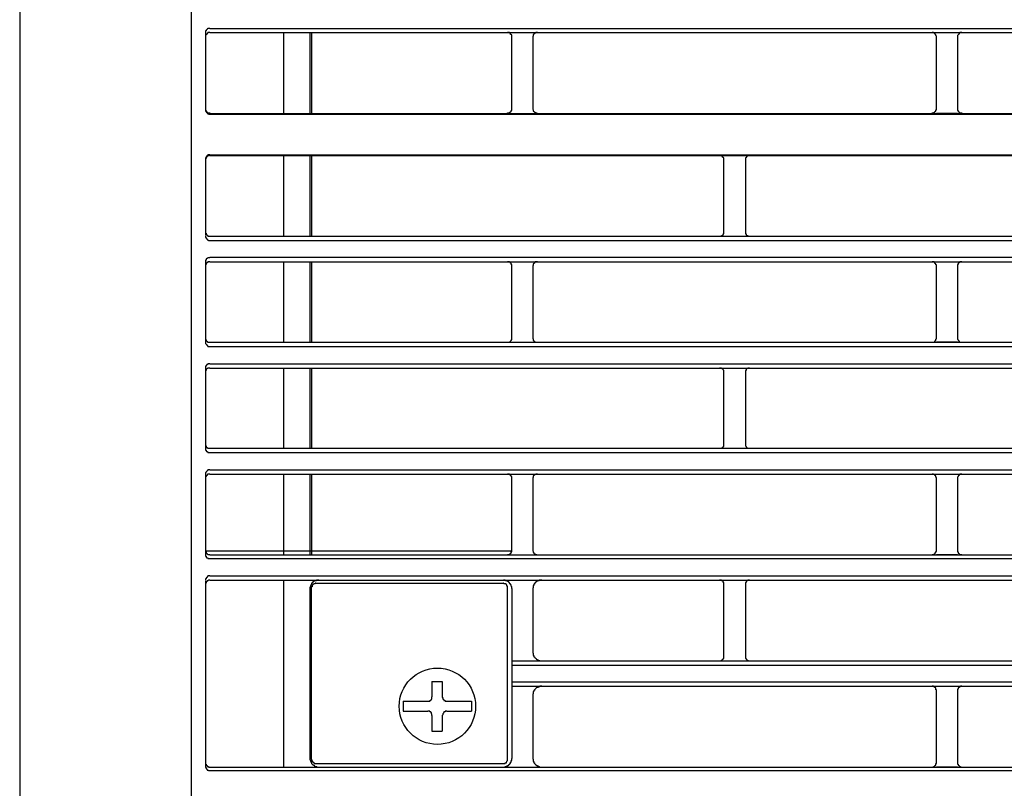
# Model space of a CAD drawing. Header units: millimetres. Extents: x 39871 to 53385, y 51832 to 57813.
# Tile 11 of 88: x 48431 to 48477, y 52397 to 52433. Entities that reach past the tile are written whole.
import ezdxf
from ezdxf import colors
from ezdxf.entities.mleader import LeaderData, LeaderLine
from ezdxf.math import Vec2, Vec3

# ---------------------------------------------------------------- set-up
doc = ezdxf.new("R2010")
doc.units = ezdxf.units.MM
doc.layers.add('AQUAREA', color=7, linetype='Continuous')
doc.layers.add('IS_KAN_OPIS', color=7, linetype='Continuous', lineweight=30)
doc.styles.add('ARIAL', font='ARIALN.TTF')

# ---------------------------------------------------------------- blocks, each defined once
blk = doc.blocks.new('SPLIT')
at = {"layer": 'AQUAREA'}
for points in [[(24287.87, -305.76), (24287.87, -306.54), (24286.4, -308.42), (24286.4, -1597.64)], [(24306.42, -989.12), (24306.42, -1542.75)], [(24308.59, -1444.54), (24308.59, -1444.54), (24308.52, -1444.54), (24308.45, -1444.54), (24308.38, -1444.54), (24308.38, -1444.61), (24308.3, -1444.61), (24308.3, -1444.68), (24308.24, -1444.68), (24308.17, -1444.75), (24308.17, -1444.82), (24308.1, -1444.82), (24308.1, -1444.89), (24308.1, -1444.96), (24308.1, -1445.03)], [(24308.59, -1444.54), (24877.69, -1444.54)], [(24308.1, -1445.03), (24308.1, -1454.06)], [(24308.59, -1445.03), (24308.59, -1445.03), (24308.52, -1445.03), (24308.45, -1445.03), (24308.38, -1445.03), (24308.38, -1445.1), (24308.3, -1445.1), (24308.3, -1445.17), (24308.24, -1445.17), (24308.24, -1445.24), (24308.17, -1445.24), (24308.17, -1445.31), (24308.1, -1445.38), (24308.1, -1445.45), (24308.1, -1445.52)], [(24308.59, -1445.03), (24877.69, -1445.03)], [(24317.2, -1445.03), (24317.2, -1454.48)], [(24320.28, -1445.03), (24320.28, -1454.48)], [(24320.49, -1445.03), (24320.49, -1454.48)], [(24343.87, -1445.52), (24343.87, -1445.52), (24343.87, -1445.45), (24343.87, -1445.38), (24343.87, -1445.31), (24343.8, -1445.31), (24343.8, -1445.24), (24343.73, -1445.24), (24343.73, -1445.17), (24343.65, -1445.1), (24343.59, -1445.1), (24343.59, -1445.03), (24343.52, -1445.03), (24343.45, -1445.03), (24343.38, -1445.03)], [(24343.87, -1453.92), (24343.87, -1445.52)], [(24346.88, -1445.03), (24346.8, -1445.03), (24346.74, -1445.03), (24346.67, -1445.03), (24346.6, -1445.1), (24346.53, -1445.1), (24346.53, -1445.17), (24346.45, -1445.17), (24346.45, -1445.24), (24346.39, -1445.24), (24346.39, -1445.31), (24346.39, -1445.38), (24346.39, -1445.45), (24346.32, -1445.45), (24346.32, -1445.52)], [(24346.32, -1445.52), (24346.32, -1453.92)], [(24393.5, -1445.52), (24393.5, -1445.52), (24393.5, -1445.45), (24393.43, -1445.38), (24393.43, -1445.31), (24393.43, -1445.24), (24393.35, -1445.24), (24393.35, -1445.17), (24393.29, -1445.17), (24393.29, -1445.1), (24393.22, -1445.1), (24393.15, -1445.03), (24393.08, -1445.03), (24393, -1445.03)], [(24393.5, -1445.03), (24395.95, -1445.03)], [(24393.5, -1453.92), (24393.5, -1445.52)], [(24396.44, -1445.03), (24396.44, -1445.03), (24396.37, -1445.03), (24396.3, -1445.03), (24396.23, -1445.03), (24396.23, -1445.1), (24396.15, -1445.1), (24396.15, -1445.17), (24396.09, -1445.17), (24396.09, -1445.24), (24396.02, -1445.24), (24396.02, -1445.31), (24395.95, -1445.38), (24395.95, -1445.45), (24395.95, -1445.52)], [(24395.95, -1445.52), (24395.95, -1453.92)], [(24308.1, -1453.92), (24308.1, -1453.99), (24308.1, -1454.06), (24308.1, -1454.13), (24308.17, -1454.13), (24308.17, -1454.2), (24308.17, -1454.27), (24308.24, -1454.27), (24308.24, -1454.34), (24308.3, -1454.34), (24308.38, -1454.41), (24308.45, -1454.41), (24308.52, -1454.41), (24308.59, -1454.41), (24308.59, -1454.48)], [(24343.38, -1454.48), (24343.38, -1454.48), (24343.38, -1454.41), (24343.45, -1454.41), (24343.52, -1454.41), (24343.59, -1454.41), (24343.65, -1454.41), (24343.65, -1454.34), (24343.73, -1454.34), (24343.73, -1454.27), (24343.8, -1454.27), (24343.8, -1454.2), (24343.8, -1454.13), (24343.87, -1454.13), (24343.87, -1454.06), (24343.87, -1453.99), (24343.87, -1453.92)], [(24346.32, -1453.92), (24346.32, -1453.99), (24346.39, -1454.06), (24346.39, -1454.13), (24346.39, -1454.2), (24346.45, -1454.2), (24346.45, -1454.27), (24346.53, -1454.34), (24346.6, -1454.34), (24346.6, -1454.41), (24346.67, -1454.41), (24346.74, -1454.41), (24346.8, -1454.41), (24346.8, -1454.48), (24346.88, -1454.48)], [(24393, -1454.48), (24393, -1454.48), (24393, -1454.41), (24393.08, -1454.41), (24393.15, -1454.41), (24393.22, -1454.41), (24393.22, -1454.34), (24393.29, -1454.34), (24393.35, -1454.27), (24393.35, -1454.2), (24393.43, -1454.2), (24393.43, -1454.13), (24393.43, -1454.06), (24393.5, -1454.06), (24393.5, -1453.99), (24393.5, -1453.92)], [(24395.95, -1453.92), (24395.95, -1453.99), (24395.95, -1454.06), (24395.95, -1454.13), (24396.02, -1454.13), (24396.02, -1454.2), (24396.02, -1454.27), (24396.09, -1454.27), (24396.09, -1454.34), (24396.15, -1454.34), (24396.23, -1454.41), (24396.3, -1454.41), (24396.37, -1454.41), (24396.44, -1454.41), (24396.44, -1454.48)], [(24308.1, -1454.06), (24308.1, -1454.06), (24308.1, -1454.13), (24308.1, -1454.2), (24308.17, -1454.2), (24308.17, -1454.27), (24308.17, -1454.34), (24308.24, -1454.34), (24308.24, -1454.41), (24308.3, -1454.41), (24308.3, -1454.48), (24308.38, -1454.48), (24308.45, -1454.48), (24308.45, -1454.55), (24308.52, -1454.55), (24308.59, -1454.55)], [(24308.59, -1454.48), (24877.69, -1454.48)], [(24308.59, -1454.55), (24877.69, -1454.55)], [(24395.95, -1454.48), (24393.5, -1454.48)], [(24308.59, -1459.31), (24308.59, -1459.31), (24308.52, -1459.31), (24308.45, -1459.31), (24308.38, -1459.31), (24308.38, -1459.38), (24308.3, -1459.38), (24308.3, -1459.45), (24308.24, -1459.45), (24308.24, -1459.52), (24308.17, -1459.52), (24308.17, -1459.59), (24308.17, -1459.66), (24308.1, -1459.66), (24308.1, -1459.73), (24308.1, -1459.8)], [(24308.59, -1459.38), (24308.59, -1459.38), (24308.52, -1459.38), (24308.52, -1459.45), (24308.45, -1459.45), (24308.38, -1459.45), (24308.3, -1459.45), (24308.3, -1459.52), (24308.24, -1459.52), (24308.24, -1459.59), (24308.17, -1459.59), (24308.17, -1459.66), (24308.17, -1459.73), (24308.1, -1459.73), (24308.1, -1459.8), (24308.1, -1459.87)], [(24308.59, -1459.31), (24877.69, -1459.31)], [(24308.59, -1459.38), (24877.69, -1459.38)], [(24317.2, -1459.38), (24317.2, -1468.83)], [(24320.28, -1459.38), (24320.28, -1468.83)], [(24320.49, -1459.38), (24320.49, -1468.83)], [(24368.65, -1459.87), (24368.65, -1459.87), (24368.65, -1459.8), (24368.65, -1459.73), (24368.65, -1459.66), (24368.58, -1459.66), (24368.58, -1459.59), (24368.5, -1459.59), (24368.5, -1459.52), (24368.44, -1459.52), (24368.44, -1459.45), (24368.37, -1459.45), (24368.3, -1459.45), (24368.23, -1459.38), (24368.15, -1459.38)], [(24371.65, -1459.38), (24371.65, -1459.38), (24371.59, -1459.38), (24371.52, -1459.45), (24371.45, -1459.45), (24371.38, -1459.45), (24371.38, -1459.52), (24371.3, -1459.52), (24371.3, -1459.59), (24371.24, -1459.59), (24371.24, -1459.66), (24371.17, -1459.66), (24371.17, -1459.73), (24371.17, -1459.8), (24371.17, -1459.87)], [(24308.1, -1459.8), (24308.1, -1468.76)], [(24368.65, -1468.34), (24368.65, -1459.87)], [(24371.17, -1459.87), (24371.17, -1468.34)], [(24308.1, -1468.34), (24308.1, -1468.34), (24308.1, -1468.41), (24308.1, -1468.48), (24308.17, -1468.48), (24308.17, -1468.55), (24308.17, -1468.62), (24308.24, -1468.62), (24308.24, -1468.69), (24308.3, -1468.69), (24308.3, -1468.76), (24308.38, -1468.76), (24308.38, -1468.83), (24308.45, -1468.83), (24308.52, -1468.83), (24308.59, -1468.83)], [(24308.1, -1468.83), (24308.1, -1468.83), (24308.1, -1468.9), (24308.1, -1468.97), (24308.17, -1468.97), (24308.17, -1469.04), (24308.17, -1469.11), (24308.24, -1469.11), (24308.24, -1469.18), (24308.3, -1469.18), (24308.3, -1469.25), (24308.38, -1469.25), (24308.45, -1469.32), (24308.52, -1469.32), (24308.59, -1469.32)], [(24308.59, -1468.83), (24877.69, -1468.83)], [(24368.15, -1468.83), (24368.15, -1468.83), (24368.23, -1468.83), (24368.3, -1468.83), (24368.37, -1468.83), (24368.37, -1468.76), (24368.44, -1468.76), (24368.5, -1468.76), (24368.5, -1468.69), (24368.58, -1468.69), (24368.58, -1468.62), (24368.58, -1468.55), (24368.65, -1468.55), (24368.65, -1468.48), (24368.65, -1468.41), (24368.65, -1468.34)], [(24371.17, -1468.34), (24371.17, -1468.34), (24371.17, -1468.41), (24371.17, -1468.48), (24371.17, -1468.55), (24371.24, -1468.55), (24371.24, -1468.62), (24371.24, -1468.69), (24371.3, -1468.69), (24371.38, -1468.76), (24371.45, -1468.76), (24371.45, -1468.83), (24371.52, -1468.83), (24371.59, -1468.83), (24371.65, -1468.83)], [(24308.59, -1469.32), (24877.69, -1469.32)], [(24308.59, -1471.28), (24308.59, -1471.28), (24308.59, -1471.35), (24308.52, -1471.35), (24308.45, -1471.35), (24308.38, -1471.35), (24308.3, -1471.42), (24308.24, -1471.42), (24308.24, -1471.49), (24308.17, -1471.49), (24308.17, -1471.56), (24308.17, -1471.63), (24308.1, -1471.63), (24308.1, -1471.7), (24308.1, -1471.77), (24308.1, -1471.84)], [(24308.59, -1471.28), (24877.69, -1471.28)], [(24308.1, -1471.84), (24308.1, -1481.22)], [(24308.59, -1471.84), (24308.59, -1471.84), (24308.52, -1471.84), (24308.45, -1471.84), (24308.38, -1471.84), (24308.38, -1471.91), (24308.3, -1471.91), (24308.24, -1471.91), (24308.24, -1471.98), (24308.17, -1471.98), (24308.17, -1472.05), (24308.17, -1472.12), (24308.1, -1472.12), (24308.1, -1472.19), (24308.1, -1472.26), (24308.1, -1472.33)], [(24308.1, -1471.91), (24308.1, -1481.15)], [(24308.59, -1471.84), (24877.69, -1471.84)], [(24317.2, -1471.84), (24317.2, -1481.22)], [(24320.28, -1471.84), (24320.28, -1481.22)], [(24320.49, -1471.84), (24320.49, -1481.22)], [(24343.87, -1472.33), (24343.87, -1472.26), (24343.87, -1472.19), (24343.87, -1472.12), (24343.8, -1472.12), (24343.8, -1472.05), (24343.8, -1471.98), (24343.73, -1471.98), (24343.73, -1471.91), (24343.65, -1471.91), (24343.59, -1471.84), (24343.52, -1471.84), (24343.45, -1471.84), (24343.38, -1471.84)], [(24343.87, -1480.73), (24343.87, -1472.33)], [(24346.88, -1471.84), (24346.8, -1471.84), (24346.74, -1471.84), (24346.67, -1471.84), (24346.6, -1471.84), (24346.6, -1471.91), (24346.53, -1471.91), (24346.53, -1471.98), (24346.45, -1471.98), (24346.45, -1472.05), (24346.39, -1472.05), (24346.39, -1472.12), (24346.39, -1472.19), (24346.39, -1472.26), (24346.32, -1472.26), (24346.32, -1472.33)], [(24346.32, -1472.33), (24346.32, -1480.73)], [(24393.5, -1472.33), (24393.5, -1472.26), (24393.5, -1472.19), (24393.43, -1472.19), (24393.43, -1472.12), (24393.43, -1472.05), (24393.35, -1472.05), (24393.35, -1471.98), (24393.29, -1471.98), (24393.29, -1471.91), (24393.22, -1471.91), (24393.22, -1471.84), (24393.15, -1471.84), (24393.08, -1471.84), (24393, -1471.84)], [(24393.5, -1471.84), (24395.95, -1471.84)], [(24393.5, -1480.73), (24393.5, -1472.33)], [(24396.44, -1471.84), (24396.44, -1471.84), (24396.37, -1471.84), (24396.3, -1471.84), (24396.23, -1471.84), (24396.23, -1471.91), (24396.15, -1471.91), (24396.09, -1471.91), (24396.09, -1471.98), (24396.02, -1471.98), (24396.02, -1472.05), (24396.02, -1472.12), (24395.95, -1472.12), (24395.95, -1472.19), (24395.95, -1472.26), (24395.95, -1472.33)], [(24395.95, -1472.33), (24395.95, -1480.73)], [(24308.1, -1480.73), (24308.1, -1480.73), (24308.1, -1480.8), (24308.1, -1480.87), (24308.17, -1480.94), (24308.17, -1481.01), (24308.24, -1481.08), (24308.3, -1481.08), (24308.3, -1481.15), (24308.38, -1481.15), (24308.38, -1481.22), (24308.45, -1481.22), (24308.52, -1481.22), (24308.59, -1481.22)], [(24308.1, -1481.22), (24308.1, -1481.22), (24308.1, -1481.29), (24308.1, -1481.36), (24308.17, -1481.43), (24308.17, -1481.5), (24308.24, -1481.5), (24308.24, -1481.57), (24308.3, -1481.57), (24308.3, -1481.64), (24308.38, -1481.64), (24308.38, -1481.71), (24308.45, -1481.71), (24308.52, -1481.71), (24308.59, -1481.71)], [(24308.59, -1481.22), (24877.69, -1481.22)], [(24343.38, -1481.22), (24343.38, -1481.22), (24343.45, -1481.22), (24343.52, -1481.22), (24343.59, -1481.22), (24343.59, -1481.15), (24343.65, -1481.15), (24343.73, -1481.08), (24343.8, -1481.01), (24343.8, -1480.94), (24343.87, -1480.94), (24343.87, -1480.87), (24343.87, -1480.8), (24343.87, -1480.73)], [(24346.32, -1480.73), (24346.32, -1480.73), (24346.32, -1480.8), (24346.39, -1480.8), (24346.39, -1480.87), (24346.39, -1480.94), (24346.39, -1481.01), (24346.45, -1481.01), (24346.45, -1481.08), (24346.53, -1481.08), (24346.53, -1481.15), (24346.6, -1481.15), (24346.6, -1481.22), (24346.67, -1481.22), (24346.74, -1481.22), (24346.8, -1481.22), (24346.88, -1481.22)], [(24393, -1481.22), (24393, -1481.22), (24393.08, -1481.22), (24393.15, -1481.22), (24393.22, -1481.22), (24393.22, -1481.15), (24393.29, -1481.15), (24393.29, -1481.08), (24393.35, -1481.08), (24393.35, -1481.01), (24393.43, -1481.01), (24393.43, -1480.94), (24393.43, -1480.87), (24393.5, -1480.8), (24393.5, -1480.73)], [(24395.95, -1481.22), (24393.5, -1481.22)], [(24395.95, -1480.73), (24395.95, -1480.73), (24395.95, -1480.8), (24395.95, -1480.87), (24396.02, -1480.94), (24396.02, -1481.01), (24396.09, -1481.01), (24396.09, -1481.08), (24396.15, -1481.08), (24396.15, -1481.15), (24396.23, -1481.15), (24396.23, -1481.22), (24396.3, -1481.22), (24396.37, -1481.22), (24396.44, -1481.22)], [(24308.59, -1481.71), (24877.69, -1481.71)], [(24308.59, -1483.74), (24308.59, -1483.74), (24308.52, -1483.74), (24308.45, -1483.74), (24308.38, -1483.74), (24308.38, -1483.81), (24308.3, -1483.81), (24308.24, -1483.81), (24308.24, -1483.88), (24308.17, -1483.88), (24308.17, -1483.95), (24308.17, -1484.02), (24308.1, -1484.02), (24308.1, -1484.09), (24308.1, -1484.16), (24308.1, -1484.23)], [(24308.59, -1483.74), (24877.69, -1483.74)], [(24308.1, -1484.23), (24308.1, -1493.61)], [(24308.59, -1484.23), (24308.59, -1484.23), (24308.52, -1484.23), (24308.45, -1484.23), (24308.38, -1484.23), (24308.38, -1484.3), (24308.3, -1484.3), (24308.24, -1484.37), (24308.17, -1484.37), (24308.17, -1484.44), (24308.17, -1484.51), (24308.1, -1484.51), (24308.1, -1484.58), (24308.1, -1484.65), (24308.1, -1484.72)], [(24308.1, -1484.3), (24308.1, -1493.54)], [(24308.59, -1484.23), (24877.69, -1484.23)], [(24317.2, -1484.23), (24317.2, -1493.61)], [(24320.28, -1484.23), (24320.28, -1493.61)], [(24320.49, -1484.23), (24320.49, -1493.61)], [(24368.65, -1484.72), (24368.65, -1484.72), (24368.65, -1484.65), (24368.65, -1484.58), (24368.65, -1484.51), (24368.58, -1484.44), (24368.58, -1484.37), (24368.5, -1484.37), (24368.5, -1484.3), (24368.44, -1484.3), (24368.37, -1484.3), (24368.37, -1484.23), (24368.3, -1484.23), (24368.23, -1484.23), (24368.15, -1484.23)], [(24368.65, -1493.12), (24368.65, -1484.72)], [(24371.65, -1484.23), (24371.65, -1484.23), (24371.59, -1484.23), (24371.52, -1484.23), (24371.45, -1484.23), (24371.45, -1484.3), (24371.38, -1484.3), (24371.3, -1484.3), (24371.3, -1484.37), (24371.24, -1484.37), (24371.24, -1484.44), (24371.24, -1484.51), (24371.17, -1484.51), (24371.17, -1484.58), (24371.17, -1484.65), (24371.17, -1484.72)], [(24371.17, -1484.72), (24371.17, -1493.12)], [(24308.1, -1493.12), (24308.1, -1493.12), (24308.1, -1493.19), (24308.1, -1493.26), (24308.1, -1493.33), (24308.17, -1493.33), (24308.17, -1493.4), (24308.17, -1493.47), (24308.24, -1493.47), (24308.24, -1493.54), (24308.3, -1493.54), (24308.38, -1493.54), (24308.38, -1493.61), (24308.45, -1493.61), (24308.52, -1493.61), (24308.59, -1493.61)], [(24368.15, -1493.61), (24368.15, -1493.61), (24368.23, -1493.61), (24368.3, -1493.61), (24368.37, -1493.61), (24368.44, -1493.54), (24368.5, -1493.54), (24368.5, -1493.47), (24368.58, -1493.47), (24368.58, -1493.4), (24368.65, -1493.4), (24368.65, -1493.33), (24368.65, -1493.26), (24368.65, -1493.19), (24368.65, -1493.12)], [(24371.17, -1493.12), (24371.17, -1493.12), (24371.17, -1493.19), (24371.17, -1493.26), (24371.17, -1493.33), (24371.24, -1493.4), (24371.24, -1493.47), (24371.3, -1493.47), (24371.3, -1493.54), (24371.38, -1493.54), (24371.45, -1493.61), (24371.52, -1493.61), (24371.59, -1493.61), (24371.65, -1493.61)], [(24308.1, -1493.61), (24308.1, -1493.61), (24308.1, -1493.68), (24308.1, -1493.75), (24308.1, -1493.82), (24308.17, -1493.82), (24308.17, -1493.89), (24308.17, -1493.96), (24308.24, -1493.96), (24308.24, -1494.03), (24308.3, -1494.03), (24308.38, -1494.03), (24308.38, -1494.1), (24308.45, -1494.1), (24308.52, -1494.1), (24308.59, -1494.1)], [(24308.59, -1493.61), (24877.69, -1493.61)], [(24308.59, -1494.1), (24877.69, -1494.1)], [(24308.59, -1496.13), (24308.59, -1496.13), (24308.52, -1496.13), (24308.45, -1496.13), (24308.38, -1496.13), (24308.38, -1496.2), (24308.3, -1496.2), (24308.3, -1496.27), (24308.24, -1496.27), (24308.17, -1496.34), (24308.17, -1496.41), (24308.1, -1496.48), (24308.1, -1496.55), (24308.1, -1496.62)], [(24308.59, -1496.13), (24877.69, -1496.13)], [(24308.1, -1496.62), (24308.1, -1506.07)], [(24308.59, -1496.62), (24308.59, -1496.62), (24308.52, -1496.62), (24308.45, -1496.62), (24308.38, -1496.62), (24308.38, -1496.69), (24308.3, -1496.69), (24308.3, -1496.76), (24308.24, -1496.76), (24308.24, -1496.83), (24308.17, -1496.83), (24308.17, -1496.9), (24308.1, -1496.97), (24308.1, -1497.04), (24308.1, -1497.11)], [(24308.1, -1496.69), (24308.1, -1505.93)], [(24308.59, -1496.62), (24877.69, -1496.62)], [(24317.2, -1496.62), (24317.2, -1506.07)], [(24320.28, -1496.62), (24320.28, -1506.07)], [(24320.49, -1496.62), (24320.49, -1506.07)], [(24343.87, -1497.11), (24343.87, -1497.11), (24343.87, -1497.04), (24343.87, -1496.97), (24343.87, -1496.9), (24343.8, -1496.9), (24343.8, -1496.83), (24343.73, -1496.83), (24343.73, -1496.76), (24343.65, -1496.69), (24343.59, -1496.69), (24343.59, -1496.62), (24343.52, -1496.62), (24343.45, -1496.62), (24343.38, -1496.62)], [(24343.87, -1505.51), (24343.87, -1497.11)], [(24346.88, -1496.62), (24346.8, -1496.62), (24346.74, -1496.62), (24346.67, -1496.62), (24346.6, -1496.69), (24346.53, -1496.69), (24346.53, -1496.76), (24346.45, -1496.76), (24346.45, -1496.83), (24346.39, -1496.83), (24346.39, -1496.9), (24346.39, -1496.97), (24346.39, -1497.04), (24346.32, -1497.04), (24346.32, -1497.11)], [(24346.32, -1497.11), (24346.32, -1505.51)], [(24393.5, -1497.11), (24393.5, -1497.11), (24393.5, -1497.04), (24393.43, -1496.97), (24393.43, -1496.9), (24393.43, -1496.83), (24393.35, -1496.83), (24393.35, -1496.76), (24393.29, -1496.76), (24393.29, -1496.69), (24393.22, -1496.69), (24393.15, -1496.62), (24393.08, -1496.62), (24393, -1496.62)], [(24393.5, -1496.62), (24395.95, -1496.62)], [(24393.5, -1505.51), (24393.5, -1497.11)], [(24396.44, -1496.62), (24396.44, -1496.62), (24396.37, -1496.62), (24396.3, -1496.62), (24396.23, -1496.62), (24396.23, -1496.69), (24396.15, -1496.69), (24396.15, -1496.76), (24396.09, -1496.76), (24396.09, -1496.83), (24396.02, -1496.83), (24396.02, -1496.9), (24395.95, -1496.97), (24395.95, -1497.04), (24395.95, -1497.11)], [(24395.95, -1497.11), (24395.95, -1505.51)], [(24308.1, -1505.51), (24308.1, -1505.58), (24308.1, -1505.65), (24308.1, -1505.72), (24308.17, -1505.72), (24308.17, -1505.79), (24308.17, -1505.86), (24308.24, -1505.86), (24308.24, -1505.93), (24308.3, -1505.93), (24308.38, -1506), (24308.45, -1506), (24308.52, -1506), (24308.59, -1506), (24308.59, -1506.07)], [(24308.1, -1505.58), (24343.87, -1505.58)], [(24343.38, -1506.07), (24343.38, -1506.07), (24343.38, -1506), (24343.45, -1506), (24343.52, -1506), (24343.59, -1506), (24343.65, -1506), (24343.65, -1505.93), (24343.73, -1505.93), (24343.73, -1505.86), (24343.8, -1505.86), (24343.8, -1505.79), (24343.8, -1505.72), (24343.87, -1505.72), (24343.87, -1505.65), (24343.87, -1505.58), (24343.87, -1505.51)], [(24346.32, -1505.51), (24346.32, -1505.58), (24346.39, -1505.65), (24346.39, -1505.72), (24346.39, -1505.79), (24346.45, -1505.79), (24346.45, -1505.86), (24346.53, -1505.93), (24346.6, -1505.93), (24346.6, -1506), (24346.67, -1506), (24346.74, -1506), (24346.8, -1506), (24346.8, -1506.07), (24346.88, -1506.07)], [(24393, -1506.07), (24393, -1506.07), (24393, -1506), (24393.08, -1506), (24393.15, -1506), (24393.22, -1506), (24393.22, -1505.93), (24393.29, -1505.93), (24393.35, -1505.86), (24393.35, -1505.79), (24393.43, -1505.79), (24393.43, -1505.72), (24393.43, -1505.65), (24393.5, -1505.65), (24393.5, -1505.58), (24393.5, -1505.51)], [(24395.95, -1505.51), (24395.95, -1505.58), (24395.95, -1505.65), (24395.95, -1505.72), (24396.02, -1505.72), (24396.02, -1505.79), (24396.02, -1505.86), (24396.09, -1505.86), (24396.09, -1505.93), (24396.15, -1505.93), (24396.23, -1506), (24396.3, -1506), (24396.37, -1506), (24396.44, -1506), (24396.44, -1506.07)], [(24308.1, -1506), (24308.1, -1506.07), (24308.1, -1506.14), (24308.1, -1506.21), (24308.17, -1506.21), (24308.17, -1506.28), (24308.17, -1506.35), (24308.24, -1506.35), (24308.24, -1506.42), (24308.3, -1506.42), (24308.38, -1506.42), (24308.38, -1506.49), (24308.45, -1506.49), (24308.52, -1506.49), (24308.59, -1506.49)], [(24308.59, -1506.07), (24877.69, -1506.07)], [(24308.59, -1506.49), (24877.69, -1506.49)], [(24395.95, -1506.07), (24393.5, -1506.07)], [(24308.59, -1508.52), (24308.59, -1508.52), (24308.52, -1508.52), (24308.45, -1508.52), (24308.38, -1508.52), (24308.38, -1508.59), (24308.3, -1508.59), (24308.3, -1508.66), (24308.24, -1508.66), (24308.24, -1508.73), (24308.17, -1508.73), (24308.17, -1508.8), (24308.17, -1508.87), (24308.1, -1508.87), (24308.1, -1508.94), (24308.1, -1509.01)], [(24308.59, -1509.01), (24308.59, -1509.01), (24308.52, -1509.01), (24308.45, -1509.01), (24308.38, -1509.08), (24308.3, -1509.08), (24308.3, -1509.15), (24308.24, -1509.15), (24308.24, -1509.22), (24308.17, -1509.22), (24308.17, -1509.29), (24308.17, -1509.36), (24308.1, -1509.36), (24308.1, -1509.43), (24308.1, -1509.5)], [(24308.1, -1509.08), (24308.1, -1530.78)], [(24308.59, -1508.52), (24877.69, -1508.52)], [(24308.59, -1509.01), (24877.69, -1509.01)], [(24317.2, -1509.01), (24317.2, -1530.85)], [(24321.33, -1509.01), (24321.25, -1509.01), (24321.19, -1509.01), (24321.12, -1509.01), (24321.05, -1509.01), (24321.05, -1509.08), (24320.98, -1509.08), (24320.9, -1509.08), (24320.84, -1509.08), (24320.84, -1509.15), (24320.77, -1509.15), (24320.7, -1509.22), (24320.63, -1509.22), (24320.63, -1509.29), (24320.55, -1509.29), (24320.55, -1509.36), (24320.49, -1509.36), (24320.49, -1509.43), (24320.49, -1509.5), (24320.42, -1509.5), (24320.42, -1509.57), (24320.42, -1509.64), (24320.35, -1509.64), (24320.35, -1509.71), (24320.35, -1509.78), (24320.35, -1509.85), (24320.28, -1509.85), (24320.28, -1509.92), (24320.28, -1509.99)], [(24343.87, -1509.99), (24343.87, -1509.99), (24343.87, -1509.92), (24343.87, -1509.85), (24343.87, -1509.78), (24343.8, -1509.71), (24343.8, -1509.64), (24343.8, -1509.57), (24343.73, -1509.57), (24343.73, -1509.5), (24343.73, -1509.43), (24343.65, -1509.43), (24343.65, -1509.36), (24343.59, -1509.36), (24343.59, -1509.29), (24343.52, -1509.29), (24343.52, -1509.22), (24343.45, -1509.22), (24343.45, -1509.15), (24343.38, -1509.15), (24343.3, -1509.15), (24343.3, -1509.08), (24343.24, -1509.08), (24343.17, -1509.08), (24343.1, -1509.01), (24343.03, -1509.01), (24342.95, -1509.01), (24342.89, -1509.01)], [(24347.37, -1509.01), (24347.3, -1509.01), (24347.23, -1509.01), (24347.15, -1509.01), (24347.09, -1509.01), (24347.09, -1509.08), (24347.02, -1509.08), (24346.95, -1509.08), (24346.88, -1509.15), (24346.8, -1509.15), (24346.74, -1509.22), (24346.67, -1509.22), (24346.67, -1509.29), (24346.6, -1509.29), (24346.6, -1509.36), (24346.53, -1509.36), (24346.53, -1509.43), (24346.53, -1509.5), (24346.45, -1509.5), (24346.45, -1509.57), (24346.45, -1509.64), (24346.39, -1509.64), (24346.39, -1509.71), (24346.39, -1509.78), (24346.39, -1509.85), (24346.39, -1509.92), (24346.32, -1509.92), (24346.32, -1509.99)], [(24368.65, -1509.5), (24368.65, -1509.5), (24368.65, -1509.43), (24368.65, -1509.36), (24368.65, -1509.29), (24368.58, -1509.29), (24368.58, -1509.22), (24368.58, -1509.15), (24368.5, -1509.15), (24368.5, -1509.08), (24368.44, -1509.08), (24368.37, -1509.08), (24368.37, -1509.01), (24368.3, -1509.01), (24368.23, -1509.01), (24368.15, -1509.01)], [(24368.65, -1509.5), (24368.65, -1509.5), (24368.65, -1509.43), (24368.65, -1509.36), (24368.65, -1509.29), (24368.58, -1509.29), (24368.58, -1509.22), (24368.58, -1509.15), (24368.5, -1509.15), (24368.5, -1509.08), (24368.44, -1509.08), (24368.37, -1509.08), (24368.37, -1509.01), (24368.3, -1509.01), (24368.23, -1509.01), (24368.15, -1509.01)], [(24371.65, -1509.01), (24371.65, -1509.01), (24371.59, -1509.01), (24371.52, -1509.01), (24371.45, -1509.01), (24371.45, -1509.08), (24371.38, -1509.08), (24371.3, -1509.15), (24371.24, -1509.22), (24371.24, -1509.29), (24371.17, -1509.29), (24371.17, -1509.36), (24371.17, -1509.43), (24371.17, -1509.5)], [(24371.65, -1509.01), (24371.65, -1509.01), (24371.59, -1509.01), (24371.52, -1509.01), (24371.45, -1509.01), (24371.45, -1509.08), (24371.38, -1509.08), (24371.3, -1509.15), (24371.24, -1509.22), (24371.24, -1509.29), (24371.17, -1509.29), (24371.17, -1509.36), (24371.17, -1509.43), (24371.17, -1509.5)], [(24320.28, -1509.99), (24320.28, -1529.87)], [(24320.98, -1509.36), (24320.98, -1509.36), (24320.9, -1509.36), (24320.9, -1509.43), (24320.84, -1509.43), (24320.77, -1509.43), (24320.7, -1509.5), (24320.63, -1509.5), (24320.63, -1509.57), (24320.55, -1509.64), (24320.55, -1509.71), (24320.55, -1509.78), (24320.49, -1509.78), (24320.49, -1509.85)], [(24320.49, -1529.94), (24320.49, -1509.85)], [(24320.98, -1509.36), (24342.89, -1509.36)], [(24343.38, -1509.85), (24343.38, -1509.85), (24343.38, -1509.78), (24343.38, -1509.71), (24343.3, -1509.71), (24343.3, -1509.64), (24343.3, -1509.57), (24343.24, -1509.57), (24343.24, -1509.5), (24343.17, -1509.5), (24343.17, -1509.43), (24343.1, -1509.43), (24343.03, -1509.43), (24342.95, -1509.43), (24342.95, -1509.36), (24342.89, -1509.36)], [(24343.38, -1529.94), (24343.38, -1509.85)], [(24343.87, -1509.99), (24343.87, -1529.87)], [(24346.32, -1509.99), (24346.32, -1517.48)], [(24368.65, -1517.97), (24368.65, -1509.5)], [(24368.65, -1517.97), (24368.65, -1509.5)], [(24371.17, -1509.5), (24371.17, -1517.97)], [(24371.17, -1509.5), (24371.17, -1517.97)], [(24346.32, -1517.48), (24346.32, -1517.48), (24346.32, -1517.55), (24346.39, -1517.55), (24346.39, -1517.62), (24346.39, -1517.69), (24346.39, -1517.76), (24346.39, -1517.83), (24346.45, -1517.83), (24346.45, -1517.9), (24346.45, -1517.97), (24346.53, -1517.97), (24346.53, -1518.04), (24346.6, -1518.11), (24346.67, -1518.18), (24346.74, -1518.18), (24346.74, -1518.25), (24346.8, -1518.25), (24346.8, -1518.32), (24346.88, -1518.32), (24346.95, -1518.32), (24346.95, -1518.39), (24347.02, -1518.39), (24347.09, -1518.39), (24347.15, -1518.39), (24347.15, -1518.46), (24347.23, -1518.46), (24347.3, -1518.46), (24347.37, -1518.46)], [(24368.15, -1518.46), (24368.15, -1518.46), (24368.23, -1518.46), (24368.3, -1518.46), (24368.3, -1518.39), (24368.37, -1518.39), (24368.44, -1518.39), (24368.44, -1518.32), (24368.5, -1518.32), (24368.5, -1518.25), (24368.58, -1518.25), (24368.58, -1518.18), (24368.65, -1518.18), (24368.65, -1518.11), (24368.65, -1518.04), (24368.65, -1517.97)], [(24368.15, -1518.46), (24368.15, -1518.46), (24368.23, -1518.46), (24368.3, -1518.46), (24368.3, -1518.39), (24368.37, -1518.39), (24368.44, -1518.39), (24368.44, -1518.32), (24368.5, -1518.32), (24368.5, -1518.25), (24368.58, -1518.25), (24368.58, -1518.18), (24368.65, -1518.18), (24368.65, -1518.11), (24368.65, -1518.04), (24368.65, -1517.97)], [(24371.17, -1517.97), (24371.17, -1517.97), (24371.17, -1518.04), (24371.17, -1518.11), (24371.17, -1518.18), (24371.24, -1518.18), (24371.24, -1518.25), (24371.3, -1518.25), (24371.3, -1518.32), (24371.38, -1518.32), (24371.38, -1518.39), (24371.45, -1518.39), (24371.52, -1518.39), (24371.52, -1518.46), (24371.59, -1518.46), (24371.65, -1518.46)], [(24371.17, -1517.97), (24371.17, -1517.97), (24371.17, -1518.04), (24371.17, -1518.11), (24371.17, -1518.18), (24371.24, -1518.18), (24371.24, -1518.25), (24371.3, -1518.25), (24371.3, -1518.32), (24371.38, -1518.32), (24371.38, -1518.39), (24371.45, -1518.39), (24371.52, -1518.39), (24371.52, -1518.46), (24371.59, -1518.46), (24371.65, -1518.46)], [(24343.87, -1518.46), (24842.41, -1518.46)], [(24343.87, -1518.46), (24842.41, -1518.46)], [(24343.87, -1518.95), (24842.41, -1518.95)], [(24334.55, -1520.84), (24335.75, -1520.84)], [(24334.55, -1520.84), (24334.55, -1522.66)], [(24335.75, -1520.84), (24335.75, -1522.66)], [(24343.87, -1520.91), (24842.41, -1520.91)], [(24343.87, -1521.4), (24842.41, -1521.4)], [(24343.87, -1521.4), (24842.41, -1521.4)], [(24347.37, -1521.4), (24347.3, -1521.4), (24347.23, -1521.4), (24347.15, -1521.4), (24347.15, -1521.47), (24347.09, -1521.47), (24347.02, -1521.47), (24346.95, -1521.47), (24346.95, -1521.54), (24346.88, -1521.54), (24346.8, -1521.54), (24346.8, -1521.61), (24346.74, -1521.61), (24346.67, -1521.68), (24346.6, -1521.75), (24346.53, -1521.82), (24346.53, -1521.89), (24346.45, -1521.89), (24346.45, -1521.96), (24346.45, -1522.03), (24346.39, -1522.03), (24346.39, -1522.1), (24346.39, -1522.17), (24346.39, -1522.24), (24346.39, -1522.31), (24346.32, -1522.31), (24346.32, -1522.38)], [(24393.5, -1521.89), (24393.5, -1521.89), (24393.5, -1521.82), (24393.43, -1521.82), (24393.43, -1521.75), (24393.43, -1521.68), (24393.43, -1521.61), (24393.35, -1521.61), (24393.35, -1521.54), (24393.29, -1521.54), (24393.29, -1521.47), (24393.22, -1521.47), (24393.15, -1521.47), (24393.15, -1521.4), (24393.08, -1521.4), (24393, -1521.4)], [(24393.5, -1521.89), (24393.5, -1521.89), (24393.5, -1521.82), (24393.43, -1521.82), (24393.43, -1521.75), (24393.43, -1521.68), (24393.43, -1521.61), (24393.35, -1521.61), (24393.35, -1521.54), (24393.29, -1521.54), (24393.29, -1521.47), (24393.22, -1521.47), (24393.15, -1521.47), (24393.15, -1521.4), (24393.08, -1521.4), (24393, -1521.4)], [(24393.5, -1521.4), (24395.95, -1521.4)], [(24393.5, -1521.4), (24395.95, -1521.4)], [(24393.5, -1530.36), (24393.5, -1521.89)], [(24393.5, -1530.36), (24393.5, -1521.89)], [(24396.44, -1521.4), (24396.44, -1521.4), (24396.37, -1521.4), (24396.3, -1521.4), (24396.3, -1521.47), (24396.23, -1521.47), (24396.15, -1521.47), (24396.15, -1521.54), (24396.09, -1521.54), (24396.09, -1521.61), (24396.02, -1521.61), (24396.02, -1521.68), (24396.02, -1521.75), (24395.95, -1521.75), (24395.95, -1521.82), (24395.95, -1521.89)], [(24396.44, -1521.4), (24396.44, -1521.4), (24396.37, -1521.4), (24396.3, -1521.4), (24396.3, -1521.47), (24396.23, -1521.47), (24396.15, -1521.47), (24396.15, -1521.54), (24396.09, -1521.54), (24396.09, -1521.61), (24396.02, -1521.61), (24396.02, -1521.68), (24396.02, -1521.75), (24395.95, -1521.75), (24395.95, -1521.82), (24395.95, -1521.89)], [(24395.95, -1521.89), (24395.95, -1530.36)], [(24395.95, -1521.89), (24395.95, -1530.36)], [(24334.07, -1523.15), (24334.14, -1523.15), (24334.2, -1523.15), (24334.28, -1523.15), (24334.28, -1523.08), (24334.35, -1523.08), (24334.42, -1523.08), (24334.42, -1523.01), (24334.49, -1523.01), (24334.49, -1522.94), (24334.55, -1522.87), (24334.55, -1522.8), (24334.55, -1522.73), (24334.55, -1522.66)], [(24335.75, -1522.66), (24335.75, -1522.66), (24335.75, -1522.73), (24335.82, -1522.73), (24335.82, -1522.8), (24335.82, -1522.87), (24335.82, -1522.94), (24335.89, -1522.94), (24335.89, -1523.01), (24335.95, -1523.01), (24335.95, -1523.08), (24336.03, -1523.08), (24336.1, -1523.08), (24336.1, -1523.15), (24336.17, -1523.15), (24336.24, -1523.15), (24336.3, -1523.15)], [(24346.32, -1522.38), (24346.32, -1529.87)], [(24331.2, -1523.15), (24331.2, -1524.34)], [(24331.2, -1523.15), (24334.07, -1523.15)], [(24336.3, -1523.15), (24339.18, -1523.15)], [(24339.18, -1523.15), (24339.18, -1524.34)], [(24331.2, -1524.34), (24334.07, -1524.34)], [(24334.55, -1524.83), (24334.55, -1524.83), (24334.55, -1524.76), (24334.55, -1524.69), (24334.55, -1524.62), (24334.49, -1524.62), (24334.49, -1524.55), (24334.49, -1524.48), (24334.42, -1524.48), (24334.42, -1524.41), (24334.35, -1524.41), (24334.28, -1524.41), (24334.28, -1524.34), (24334.2, -1524.34), (24334.14, -1524.34), (24334.07, -1524.34)], [(24334.55, -1524.83), (24334.55, -1526.65)], [(24336.3, -1524.34), (24336.24, -1524.34), (24336.17, -1524.34), (24336.1, -1524.34), (24336.1, -1524.41), (24336.03, -1524.41), (24335.95, -1524.41), (24335.95, -1524.48), (24335.89, -1524.48), (24335.89, -1524.55), (24335.82, -1524.62), (24335.82, -1524.69), (24335.82, -1524.76), (24335.75, -1524.83)], [(24335.75, -1524.83), (24335.75, -1526.65)], [(24336.3, -1524.34), (24339.18, -1524.34)], [(24334.55, -1526.65), (24335.75, -1526.65)], [(24320.28, -1529.87), (24320.28, -1529.87), (24320.28, -1529.94), (24320.28, -1530.01), (24320.35, -1530.01), (24320.35, -1530.08), (24320.35, -1530.15), (24320.35, -1530.22), (24320.42, -1530.22), (24320.42, -1530.29), (24320.42, -1530.36), (24320.49, -1530.36), (24320.49, -1530.43), (24320.55, -1530.5), (24320.55, -1530.57), (24320.63, -1530.57), (24320.7, -1530.64), (24320.77, -1530.64), (24320.77, -1530.71), (24320.84, -1530.71), (24320.9, -1530.78), (24320.98, -1530.78), (24321.05, -1530.78), (24321.12, -1530.85), (24321.19, -1530.85), (24321.25, -1530.85), (24321.33, -1530.85)], [(24320.49, -1529.94), (24320.49, -1529.94), (24320.49, -1530.01), (24320.49, -1530.08), (24320.55, -1530.08), (24320.55, -1530.15), (24320.55, -1530.22), (24320.63, -1530.22), (24320.63, -1530.29), (24320.7, -1530.29), (24320.7, -1530.36), (24320.77, -1530.36), (24320.77, -1530.43), (24320.84, -1530.43), (24320.9, -1530.43), (24320.98, -1530.43)], [(24342.89, -1530.85), (24342.89, -1530.85), (24342.95, -1530.85), (24343.03, -1530.85), (24343.1, -1530.85), (24343.1, -1530.78), (24343.17, -1530.78), (24343.24, -1530.78), (24343.3, -1530.78), (24343.3, -1530.71), (24343.38, -1530.71), (24343.45, -1530.71), (24343.45, -1530.64), (24343.52, -1530.64), (24343.52, -1530.57), (24343.59, -1530.57), (24343.59, -1530.5), (24343.65, -1530.5), (24343.65, -1530.43), (24343.73, -1530.43), (24343.73, -1530.36), (24343.73, -1530.29), (24343.8, -1530.29), (24343.8, -1530.22), (24343.8, -1530.15), (24343.8, -1530.08), (24343.87, -1530.08), (24343.87, -1530.01), (24343.87, -1529.94), (24343.87, -1529.87)], [(24342.89, -1530.43), (24342.89, -1530.43), (24342.95, -1530.43), (24343.03, -1530.43), (24343.1, -1530.43), (24343.1, -1530.36), (24343.17, -1530.36), (24343.24, -1530.36), (24343.24, -1530.29), (24343.3, -1530.22), (24343.3, -1530.15), (24343.38, -1530.08), (24343.38, -1530.01), (24343.38, -1529.94)], [(24346.32, -1529.87), (24346.32, -1529.87), (24346.32, -1529.94), (24346.39, -1529.94), (24346.39, -1530.01), (24346.39, -1530.08), (24346.39, -1530.15), (24346.39, -1530.22), (24346.45, -1530.22), (24346.45, -1530.29), (24346.45, -1530.36), (24346.53, -1530.36), (24346.53, -1530.43), (24346.6, -1530.5), (24346.6, -1530.57), (24346.67, -1530.57), (24346.74, -1530.64), (24346.8, -1530.64), (24346.8, -1530.71), (24346.88, -1530.71), (24346.95, -1530.71), (24346.95, -1530.78), (24347.02, -1530.78), (24347.09, -1530.78), (24347.15, -1530.85), (24347.23, -1530.85), (24347.3, -1530.85), (24347.37, -1530.85)], [(24308.1, -1530.36), (24308.1, -1530.36), (24308.1, -1530.43), (24308.1, -1530.5), (24308.17, -1530.5), (24308.17, -1530.57), (24308.17, -1530.64), (24308.24, -1530.64), (24308.24, -1530.71), (24308.3, -1530.71), (24308.3, -1530.78), (24308.38, -1530.78), (24308.45, -1530.78), (24308.45, -1530.85), (24308.52, -1530.85), (24308.59, -1530.85)], [(24308.1, -1530.78), (24308.1, -1530.78), (24308.1, -1530.85), (24308.1, -1530.92), (24308.17, -1530.92), (24308.17, -1530.99), (24308.17, -1531.06), (24308.24, -1531.06), (24308.24, -1531.13), (24308.3, -1531.13), (24308.3, -1531.2), (24308.38, -1531.2), (24308.45, -1531.2), (24308.45, -1531.27), (24308.52, -1531.27), (24308.59, -1531.27)], [(24308.59, -1530.85), (24877.69, -1530.85)], [(24320.98, -1530.43), (24342.89, -1530.43)], [(24393, -1530.85), (24393, -1530.85), (24393.08, -1530.85), (24393.15, -1530.85), (24393.15, -1530.78), (24393.22, -1530.78), (24393.29, -1530.78), (24393.29, -1530.71), (24393.35, -1530.71), (24393.35, -1530.64), (24393.43, -1530.64), (24393.43, -1530.57), (24393.43, -1530.5), (24393.43, -1530.43), (24393.5, -1530.43), (24393.5, -1530.36)], [(24393, -1530.85), (24393, -1530.85), (24393.08, -1530.85), (24393.15, -1530.85), (24393.15, -1530.78), (24393.22, -1530.78), (24393.29, -1530.78), (24393.29, -1530.71), (24393.35, -1530.71), (24393.35, -1530.64), (24393.43, -1530.64), (24393.43, -1530.57), (24393.43, -1530.5), (24393.43, -1530.43), (24393.5, -1530.43), (24393.5, -1530.36)], [(24395.95, -1530.85), (24393.5, -1530.85)], [(24395.95, -1530.85), (24393.5, -1530.85)], [(24395.95, -1530.36), (24395.95, -1530.36), (24395.95, -1530.43), (24395.95, -1530.5), (24396.02, -1530.5), (24396.02, -1530.57), (24396.02, -1530.64), (24396.09, -1530.64), (24396.09, -1530.71), (24396.15, -1530.71), (24396.15, -1530.78), (24396.23, -1530.78), (24396.3, -1530.78), (24396.3, -1530.85), (24396.37, -1530.85), (24396.44, -1530.85)], [(24395.95, -1530.36), (24395.95, -1530.36), (24395.95, -1530.43), (24395.95, -1530.5), (24396.02, -1530.5), (24396.02, -1530.57), (24396.02, -1530.64), (24396.09, -1530.64), (24396.09, -1530.71), (24396.15, -1530.71), (24396.15, -1530.78), (24396.23, -1530.78), (24396.3, -1530.78), (24396.3, -1530.85), (24396.37, -1530.85), (24396.44, -1530.85)], [(24308.59, -1531.27), (24877.69, -1531.27)]]:
    blk.add_lwpolyline(points, dxfattribs=at)
for points in [[(24849.6, -1265.94), (24849.6, -1128.96), (24738.55, -1017.91), (24601.57, -1017.91), (24464.58, -1017.91), (24353.54, -1128.96), (24353.54, -1265.94), (24353.54, -1402.93), (24464.58, -1513.97), (24601.57, -1513.97), (24738.55, -1513.97), (24849.6, -1402.93), (24849.6, -1265.94)], [(24339.65, -1523.75), (24339.65, -1521.28), (24337.65, -1519.29), (24335.18, -1519.29), (24332.72, -1519.29), (24330.72, -1521.28), (24330.72, -1523.75), (24330.72, -1526.22), (24332.72, -1528.21), (24335.18, -1528.21), (24337.65, -1528.21), (24339.65, -1526.22), (24339.65, -1523.75)]]:
    blk.add_open_spline(points, degree=3, knots=[0, 0, 0, 0, 1, 1, 1, 2, 2, 2, 3, 3, 3, 4, 4, 4, 4], dxfattribs=at)
blk = doc.blocks.new('_None')

msp = doc.modelspace()

# ---------------------------------------------------------------- block references
at = {"lineweight": 13, "xscale": 0.4, "yscale": 0.4, "zscale": 0.4}
msp.add_blockref('SPLIT', (38716.626, 53010.774), dxfattribs=at)

# ---------------------------------------------------------------- leaders
at = {"layer": 'IS_KAN_OPIS', "color": 212}
ml = msp.add_multileader_mtext('Standard', dxfattribs=at)
ml.set_content('\\pxql;{\\C256;Układ pompowy - \\A1;obieg ogrzewania\\Pgrzejnikowego 55/45%%DC; 35kPa; 11,3kW; 917,53kg/h\\P\\C1;Pompa  1~230V; 0,2kW}', color=212, style='ARIAL')
ml.set_leader_properties(color=212)
ml.set_arrow_properties(name='NONE')
ml.build(insert=Vec2(0, 0))
ml.multileader.update_dxf_attribs({"text_left_attachment_type": 6, "text_right_attachment_type": 6, "dogleg_length": 5, "arrow_head_size": 3})
ctx = ml.context
ctx.base_point, ctx.char_height, ctx.arrow_head_size, ctx.landing_gap_size, ctx.plane_origin = Vec3(45306.642, 52379.527), 30, 3, 1, Vec3(43632.71, 52295.388)
ctx.left_attachment, ctx.right_attachment = 6, 6
notes = []
notes.append((ctx, [(0, (1, 1, 0), (45301.642, 52379.527), (1, 0), 5, [(0, [(45125.376, 52771.048)], 0, [])])]))
ctx.mtext.insert, ctx.mtext.width, ctx.mtext.flow_direction = Vec3(45307.642, 52417.856), 8077.03979, 5
for ctx, leaders in notes:
    for number, flags, end, landing, length, lines in leaders:
        leader = LeaderData()
        leader.index, (leader.has_last_leader_line, leader.has_dogleg_vector, leader.attachment_direction) = number, flags
        leader.last_leader_point, leader.dogleg_vector, leader.dogleg_length = Vec3(end), Vec3(landing), length
        for number, points, colour, breaks in lines:
            line = LeaderLine()
            line.index, line.vertices, line.color, line.breaks = number, Vec3.list(points), colors.encode_raw_color(colour), breaks
            leader.lines.append(line)
        ctx.leaders.append(leader)

doc.saveas('drawing.dxf')
